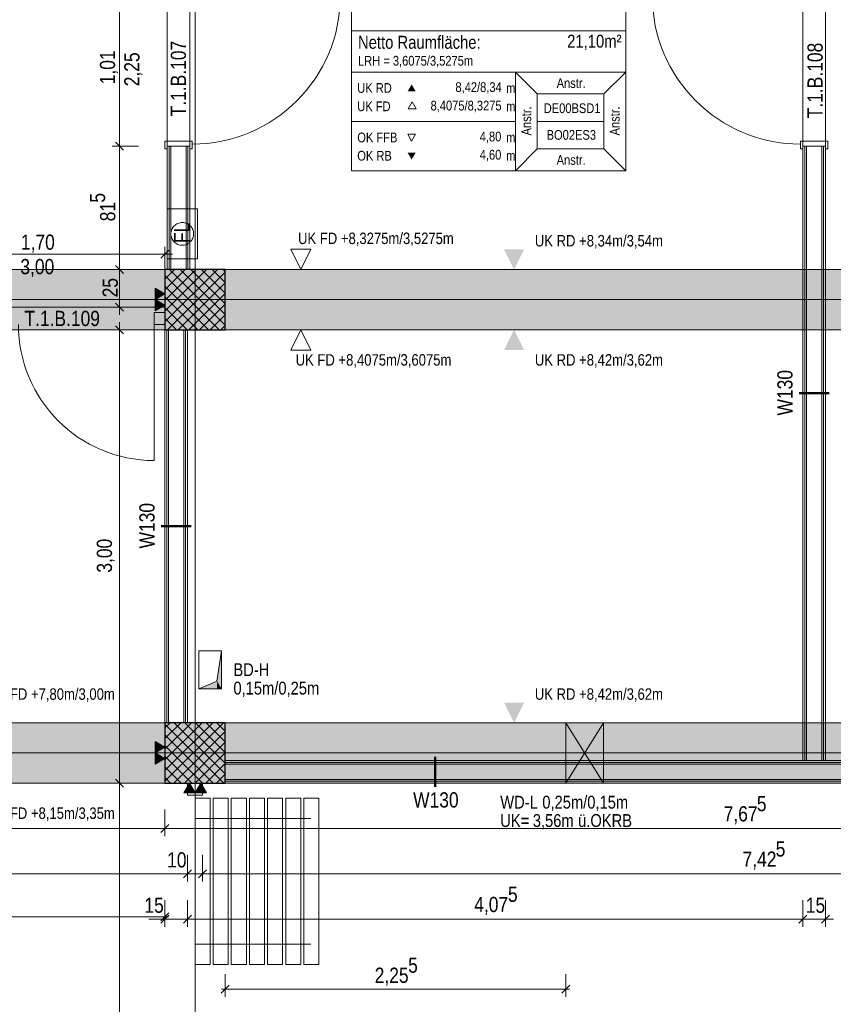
# Model space of a CAD drawing. Extents: x -420 to 300, y 62 to 1162.
# Tile 60 of 130: x -174 to -66, y 516 to 647. Entities that reach past the tile are written whole.
import ezdxf
from ezdxf.lldxf.tags import DXFTag

# ---------------------------------------------------------------- set-up
doc = ezdxf.new("R2010")
doc.units = 0
doc.layers.get('0').update_dxf_attribs({"lineweight": 35})
doc.layers.add('--Bem innen', color=3, linetype='Continuous', lineweight=35, true_color=0x00ff00, plot=False)
doc.layers.add('iwb_Schraffur_Unterzug', color=7, linetype='Continuous', lineweight=5, true_color=0xffffcc, plot=False)
for name, color, linetype, lineweight, true_color in [('00 -Bauelemente -Dämmung innen', 7, 'Continuous', 9, 0xff7fe6), ('00 -Bauelemente -Gipskarton', 7, 'Continuous', 9, 0xff7fe6), ('00_Beschriftung UZ', 3, 'Continuous', 13, 0x00ff00), ('30 -33 Aussenwände- 3 Aussenstützen', 7, 'Continuous', 50, 0x0000dd), ('30 -34 Innenwände- 11 Durchbruch', 4, 'Continuous', 9, 0x00ffff), ('30 -34 Innenwände- 2 nichttragend', 7, 'Continuous', 18, 0xff7fe6), ('30 -34 Innenwände- 4 Türen_Fenster', 9, 'Continuous', 15, 0x808080), ('30 -35 Decken- 1 Konstruktion-Träger- Stahlbeton', 7, 'grob-A06G9F4K8I', 13, 0x33aa00), ('30 -35 Decken- 11 Bodendurchbruch', 7, 'Continuous', 15, 0x599559), ('30 -38 konstruktive Einbauten-Mobile Trennwand', 7, 'Continuous', 9, 0x944cff), ('40 -47 Nutzungspez. Anlagen- 4 Feuerlöschanlagen', 7, 'Continuous', 9, 0xff7fff), ('70 -72 Beschriftung- 2 Beschriftung Bauteile', 7, 'Continuous', 9, 0x9999ff), ('70 -75 Raumstempel- 1 Raumstempel', 1, 'Continuous', 50, 0xff0000), ('70 -76 Bemaßung- 2 Allgemein', 9, 'Continuous', 5, 0x808080)]:
    doc.layers.add(name, color=color, linetype=linetype, lineweight=lineweight, true_color=true_color)
for name, color, linetype, lineweight in [('70 -71 Achsen- 1 Gebäudeachsen', 7, 'STRICHPUNKT2-A06G9F4J8I', 18), ('70 -75 Raumstempel- 3 Wandstempel', 7, 'Continuous', 50), ('Keine', 7, 'Continuous', 9)]:
    doc.layers.add(name, color=color, linetype=linetype, lineweight=lineweight)
doc.styles.get("Standard").update_dxf_attribs({"font": 'ARIALN.TTF'})
tags = doc.linetypes.add('grob-A06G9F4K8I', pattern=[14, 3, -8, 3]).pattern_tags.tags
tags[8:9] = [DXFTag(74, 4), DXFTag(75, 0), DXFTag(340, '0'), DXFTag(46, 0.0), DXFTag(50, 0.0), DXFTag(44, 0.0), DXFTag(45, 0.0)]
tags[6:7] = [DXFTag(74, 4), DXFTag(75, 0), DXFTag(340, '0'), DXFTag(46, 0.0), DXFTag(50, 0.0), DXFTag(44, 0.0), DXFTag(45, 0.0)]
tags[4:5] = [DXFTag(74, 4), DXFTag(75, 0), DXFTag(340, '0'), DXFTag(46, 0.0), DXFTag(50, 0.0), DXFTag(44, 0.0), DXFTag(45, 0.0)]
tags = doc.linetypes.add('STRICHPUNKT2-A06G9F4J8I', pattern=[12.7, 6.35, -3.175, 0, -3.175]).pattern_tags.tags
tags[10:11] = [DXFTag(74, 4), DXFTag(75, 0), DXFTag(340, '0'), DXFTag(46, 0.0), DXFTag(50, 0.0), DXFTag(44, 0.0), DXFTag(45, 0.0)]
tags[8:9] = [DXFTag(74, 4), DXFTag(75, 0), DXFTag(340, '0'), DXFTag(46, 0.0), DXFTag(50, 0.0), DXFTag(44, 0.0), DXFTag(45, 0.0)]
tags[6:7] = [DXFTag(74, 4), DXFTag(75, 0), DXFTag(340, '0'), DXFTag(46, 0.0), DXFTag(50, 0.0), DXFTag(44, 0.0), DXFTag(45, 0.0)]
tags[4:5] = [DXFTag(74, 4), DXFTag(75, 0), DXFTag(340, '0'), DXFTag(46, 0.0), DXFTag(50, 0.0), DXFTag(44, 0.0), DXFTag(45, 0.0)]

# ---------------------------------------------------------------- blocks, each defined once
blk = doc.blocks.new('Referenz-A06G9F4L8I')
at = {"layer": '00 -Bauelemente -Dämmung innen', "color": 0, "linetype": 'Continuous', "ltscale": 0.13}
for p, q in [((-153.5, 629.75), (-153.5, 613.45)), ((-151.5, 629.75), (-151.5, 613.45)), ((-69.3, 629.75), (-69.3, 548.45)), ((-67.3, 629.75), (-67.3, 548.45)), ((-153.8, 605.45), (-153.8, 553.45)), ((-151.8, 605.45), (-151.8, 553.45)), ((-146.3, 547.95), (-2.3, 547.95)), ((-146.3, 545.95), (-2.3, 545.95))]:
    blk.add_line(p, q, dxfattribs=at)
at = {"layer": '00 -Bauelemente -Gipskarton', "color": 0, "linetype": 'Continuous', "ltscale": 0.13}
for p, q in [((-154, 629.75), (-154, 613.45)), ((-153.75, 629.75), (-153.75, 613.45)), ((-153.5, 629.75), (-153.5, 613.45)), ((-151.5, 629.75), (-151.5, 613.45)), ((-151.25, 629.75), (-151.25, 613.45)), ((-151, 629.75), (-151, 613.45)), ((-69.8, 629.75), (-69.8, 548.45)), ((-69.55, 629.75), (-69.55, 548.45)), ((-69.3, 629.75), (-69.3, 548.45)), ((-67.3, 629.75), (-67.3, 548.45)), ((-67.05, 629.75), (-67.05, 548.45)), ((-66.8, 629.75), (-66.8, 548.45)), ((-154.3, 605.45), (-154.3, 553.45)), ((-154.05, 605.45), (-154.05, 553.45)), ((-153.8, 605.45), (-153.8, 553.45)), ((-151.8, 605.45), (-151.8, 553.45)), ((-151.55, 605.45), (-151.55, 553.45)), ((-151.3, 605.45), (-151.3, 553.45)), ((-146.3, 548.45), (-2.3, 548.45)), ((-146.3, 548.2), (-2.3, 548.2)), ((-146.3, 547.95), (-2.3, 547.95)), ((-146.3, 545.95), (-2.3, 545.95)), ((-146.3, 545.7), (-2.3, 545.7)), ((-146.3, 545.45), (-2.3, 545.45))]:
    blk.add_line(p, q, dxfattribs=at)
at = {"layer": '00_Beschriftung UZ', "color": 0, "lineweight": 9}
for p, q in [((-137.62, 616.12), (-136.29, 613.45)), ((-134.95, 616.12), (-137.62, 616.12)), ((-136.29, 613.45), (-134.95, 616.12)), ((-137.62, 602.78), (-136.29, 605.45)), ((-136.29, 605.45), (-134.95, 602.78)), ((-134.95, 602.78), (-137.62, 602.78))]:
    blk.add_line(p, q, dxfattribs=at)
at = {"layer": '00_Beschriftung UZ', "color": 0, "lineweight": 0}
for points in [[(-109.38, 616.12), (-108.05, 613.45), (-106.71, 616.12)], [(-109.38, 602.78), (-108.05, 605.45), (-106.71, 602.78)], [(-109.38, 556.12), (-108.05, 553.45), (-106.71, 556.12)]]:
    blk.add_solid(points, dxfattribs=at)
at = {"layer": '30 -33 Aussenwände- 3 Aussenstützen', "color": 0, "lineweight": 9}
for p, q in [((-154.3, 612.17), (-153.01, 613.45)), ((-154.3, 610.75), (-151.6, 613.45)), ((-154.3, 609.34), (-150.18, 613.45)), ((-154.3, 607.92), (-148.77, 613.45)), ((-154.3, 606.51), (-147.35, 613.45)), ((-154.3, 612.66), (-147.09, 605.45)), ((-153.94, 605.45), (-146.3, 613.09)), ((-153.67, 613.45), (-146.3, 606.08)), ((-152.26, 613.45), (-146.3, 607.49)), ((-150.85, 613.45), (-146.3, 608.91)), ((-149.43, 613.45), (-146.3, 610.32)), ((-148.02, 613.45), (-146.3, 611.73)), ((-146.6, 613.45), (-146.3, 613.15)), ((-154.3, 611.25), (-148.5, 605.45)), ((-152.52, 605.45), (-146.3, 611.68)), ((-151.11, 605.45), (-146.3, 610.27)), ((-150.3, 610.45), (-150.3, 608.45)), ((-154.3, 609.83), (-149.92, 605.45)), ((-151.3, 609.45), (-149.3, 609.45)), ((-149.7, 605.45), (-146.3, 608.85)), ((-154.3, 608.42), (-151.33, 605.45)), ((-148.28, 605.45), (-146.3, 607.44)), ((-154.3, 607.01), (-152.75, 605.45)), ((-146.87, 605.45), (-146.3, 606.02)), ((-154.3, 605.59), (-154.16, 605.45)), ((-154.3, 552.77), (-153.61, 553.45)), ((-154.3, 551.35), (-152.2, 553.45)), ((-154.3, 549.94), (-150.78, 553.45)), ((-154.3, 548.53), (-149.37, 553.45)), ((-154.3, 547.11), (-147.96, 553.45)), ((-154.3, 545.7), (-146.54, 553.45)), ((-154.3, 553.27), (-146.49, 545.45)), ((-153.07, 553.45), (-146.3, 546.68)), ((-151.66, 553.45), (-146.3, 548.09)), ((-150.24, 553.45), (-146.3, 549.51)), ((-148.83, 553.45), (-146.3, 550.92)), ((-147.41, 553.45), (-146.3, 552.34)), ((-154.3, 551.85), (-147.9, 545.45)), ((-153.13, 545.45), (-146.3, 552.28)), ((-154.3, 550.44), (-149.31, 545.45)), ((-151.71, 545.45), (-146.3, 550.87)), ((-150.3, 550.45), (-150.3, 548.45)), ((-154.3, 549.02), (-150.73, 545.45)), ((-151.3, 549.45), (-149.3, 549.45)), ((-150.3, 545.45), (-146.3, 549.46)), ((-154.3, 547.61), (-152.14, 545.45)), ((-148.89, 545.45), (-146.3, 548.04)), ((-154.3, 546.19), (-153.56, 545.45)), ((-147.47, 545.45), (-146.3, 546.63))]:
    blk.add_line(p, q, dxfattribs=at)
at = {"layer": '30 -33 Aussenwände- 3 Aussenstützen', "color": 0, "linetype": 'Continuous', "lineweight": -2, "ltscale": 0.25}
for p, q in [((-146.3, 613.45), (-154.3, 613.45)), ((-154.3, 613.45), (-154.3, 605.45)), ((-146.3, 605.45), (-146.3, 613.45)), ((-154.3, 605.45), (-146.3, 605.45)), ((-146.3, 553.45), (-154.3, 553.45)), ((-154.3, 553.45), (-154.3, 545.45)), ((-146.3, 545.45), (-146.3, 553.45)), ((-154.3, 545.45), (-146.3, 545.45))]:
    blk.add_line(p, q, dxfattribs=at)
at = {"layer": '30 -34 Innenwände- 11 Durchbruch', "color": 0, "linetype": 'Continuous', "ltscale": 0.13}
for p, q in [((-101.2, 553.45), (-96.2, 553.45)), ((-96.2, 553.45), (-101.2, 545.45)), ((-96.2, 545.45), (-101.2, 553.45)), ((-101.2, 545.45), (-101.2, 553.45)), ((-101.2, 553.45), (-96.2, 545.45)), ((-96.2, 553.45), (-101.2, 545.45)), ((-96.2, 545.45), (-96.2, 553.45)), ((-101.2, 545.45), (-96.2, 545.45))]:
    blk.add_line(p, q, dxfattribs=at)
at = {"layer": '30 -34 Innenwände- 11 Durchbruch', "color": 0, "lineweight": 0}
for points in [[(-101.2, 545.45), (-101.2, 553.45), (-98.7, 549.45)], [(-96.2, 545.45), (-98.7, 549.45), (-96.2, 553.45)]]:
    blk.add_solid(points, dxfattribs=at)
at = {"layer": '30 -34 Innenwände- 2 nichttragend', "color": 0, "linetype": 'Continuous', "ltscale": 0.18}
for p, q in [((-154, 629.75), (-154, 629.43)), ((-154, 629.75), (-154, 613.45)), ((-151, 629.75), (-151, 613.45)), ((-151, 629.75), (-151, 629.43)), ((-69.8, 629.75), (-69.8, 548.45)), ((-69.8, 629.75), (-69.8, 629.43)), ((-66.8, 629.75), (-66.8, 548.45)), ((-66.8, 629.75), (-66.8, 629.43)), ((-154, 613.45), (-151, 613.45)), ((-154.3, 608.2), (-154.3, 608.45)), ((-154.3, 608.2), (-154.3, 608.45)), ((-154.3, 605.45), (-154.3, 608.45)), ((-154.3, 607.95), (-154.3, 608.2)), ((-154.3, 605.45), (-154.3, 608.2)), ((-154.3, 605.95), (-154.3, 607.95)), ((-154.3, 605.7), (-154.3, 605.95)), ((-154.3, 605.45), (-154.3, 605.7)), ((-154.3, 605.45), (-151.3, 605.45)), ((-154.3, 605.45), (-154.3, 553.45)), ((-151.3, 605.45), (-151.3, 553.45)), ((-154.3, 553.45), (-151.3, 553.45)), ((-146.3, 548.45), (-69.8, 548.45)), ((-146.3, 545.45), (-146.3, 548.45)), ((-66.8, 548.45), (-2.3, 548.45)), ((-146.3, 545.45), (-2.3, 545.45))]:
    blk.add_line(p, q, dxfattribs=at)
at = {"layer": '30 -34 Innenwände- 4 Türen_Fenster', "color": 0, "linetype": 'grob-A06G9F4K8I', "ltscale": 0.15}
for p, q in [((-154, 649.95), (-154, 629.75)), ((-151, 649.95), (-151, 629.75)), ((-69.8, 649.95), (-69.8, 629.75)), ((-66.8, 649.95), (-66.8, 629.75)), ((-188.3, 608.45), (-154.3, 608.45)), ((-155.7, 606.15), (-155.7, 588.15)), ((-188.3, 605.45), (-154.3, 605.45))]:
    blk.add_line(p, q, dxfattribs=at)
at = {"layer": '30 -34 Innenwände- 4 Türen_Fenster', "color": 0}
for p, q in [((-154.3, 629.43), (-154.3, 630.43)), ((-154.3, 630.43), (-150.7, 630.43)), ((-151, 629.75), (-154, 629.75)), ((-154, 629.75), (-154, 629.43)), ((-151, 629.43), (-151, 629.75)), ((-150.7, 630.43), (-150.7, 630.03)), ((-150.7, 630.03), (-150.7, 629.43)), ((-70.1, 630.03), (-70.1, 630.43)), ((-70.1, 630.43), (-66.5, 630.43)), ((-70.1, 629.43), (-70.1, 630.03)), ((-66.8, 629.75), (-69.8, 629.75)), ((-69.8, 629.75), (-69.8, 629.43)), ((-66.8, 629.43), (-66.8, 629.75)), ((-66.5, 630.43), (-66.5, 629.43)), ((-154, 629.43), (-154.3, 629.43)), ((-150.7, 629.43), (-151, 629.43)), ((-69.8, 629.43), (-70.1, 629.43)), ((-66.5, 629.43), (-66.8, 629.43))]:
    blk.add_line(p, q, dxfattribs=at)
at = {"layer": '30 -34 Innenwände- 4 Türen_Fenster', "color": 0, "linetype": 'Continuous', "ltscale": 0.15}
for p, q in [((-155.7, 607.75), (-154.3, 607.75)), ((-155.7, 606.15), (-155.7, 607.75)), ((-154.3, 607.75), (-154.3, 606.15)), ((-154.3, 606.15), (-155.7, 606.15))]:
    blk.add_line(p, q, dxfattribs=at)
at = {"layer": '30 -34 Innenwände- 4 Türen_Fenster', "color": 0, "linetype": 'grob-A06G9F4K8I', "ltscale": 0.15}
for centre, major_axis in [((-150.7, 649.67), (0, -19.64)), ((-70.1, 649.67), (-19.64, 0)), ((-155.7, 606.15), (-18, 0))]:
    blk.add_ellipse(centre, major_axis=major_axis, ratio=1, start_param=0, end_param=1.570796, dxfattribs=at)
at = {"layer": '30 -35 Decken- 1 Konstruktion-Träger- Stahlbeton', "color": 0}
for p, q in [((-2.3, 613.45), (-298.3, 613.45)), ((-2.3, 605.45), (-298.3, 605.45)), ((-298.3, 553.45), (-2.3, 553.45)), ((-298.3, 545.45), (-2.3, 545.45))]:
    blk.add_line(p, q, dxfattribs=at)
at = {"layer": '30 -35 Decken- 11 Bodendurchbruch', "color": 0, "linetype": 'Continuous', "ltscale": 0.15}
for p, q in [((-149.8, 557.95), (-149.8, 562.95)), ((-149.8, 562.95), (-146.8, 562.95)), ((-146.8, 562.95), (-147.4, 558.95)), ((-146.8, 562.95), (-147.4, 558.95)), ((-146.8, 557.95), (-146.8, 562.95)), ((-147.4, 558.95), (-149.8, 557.95)), ((-147.4, 558.95), (-149.8, 557.95)), ((-149.8, 557.95), (-146.8, 557.95))]:
    blk.add_line(p, q, dxfattribs=at)
at = {"layer": '30 -35 Decken- 11 Bodendurchbruch', "color": 0, "lineweight": 0}
for points in [[(-146.8, 557.95), (-147.4, 558.95), (-146.8, 562.95)], [(-147.4, 557.95), (-149.8, 557.95), (-147.4, 558.95)], [(-147.4, 557.95), (-147.4, 558.95), (-146.8, 557.95)]]:
    blk.add_solid(points, dxfattribs=at)
at = {"layer": '30 -38 konstruktive Einbauten-Mobile Trennwand', "color": 0, "linetype": 'Continuous', "ltscale": 0.13}
for p, q in [((-151.3, 543.85), (-151.3, 545.45)), ((-151.3, 545.45), (-149.3, 545.45)), ((-149.3, 545.45), (-149.3, 543.85)), ((-149.3, 543.85), (-151.3, 543.85)), ((-150.3, 521.45), (-150.3, 543.45)), ((-150.3, 543.45), (-148.3, 543.45)), ((-148.3, 543.45), (-148.3, 521.45)), ((-147.9, 521.45), (-147.9, 543.45)), ((-147.9, 543.45), (-145.9, 543.45)), ((-145.9, 543.45), (-145.9, 521.45)), ((-145.5, 521.45), (-145.5, 543.45)), ((-145.5, 543.45), (-143.5, 543.45)), ((-143.5, 543.45), (-143.5, 521.45)), ((-143.1, 521.45), (-143.1, 543.45)), ((-143.1, 543.45), (-141.1, 543.45)), ((-141.1, 543.45), (-141.1, 521.45)), ((-140.7, 521.45), (-140.7, 543.45)), ((-140.7, 543.45), (-138.7, 543.45)), ((-138.7, 543.45), (-138.7, 521.45)), ((-138.3, 521.45), (-138.3, 543.45)), ((-138.3, 543.45), (-136.3, 543.45)), ((-136.3, 543.45), (-136.3, 521.45)), ((-135.9, 521.45), (-135.9, 543.45)), ((-135.9, 543.45), (-133.9, 543.45)), ((-133.9, 543.45), (-133.9, 521.45)), ((-148.3, 521.45), (-150.3, 521.45)), ((-145.9, 521.45), (-147.9, 521.45)), ((-143.5, 521.45), (-145.5, 521.45)), ((-141.1, 521.45), (-143.1, 521.45)), ((-138.7, 521.45), (-140.7, 521.45)), ((-136.3, 521.45), (-138.3, 521.45)), ((-133.9, 521.45), (-135.9, 521.45))]:
    blk.add_line(p, q, dxfattribs=at)
at = {"layer": '30 -38 konstruktive Einbauten-Mobile Trennwand', "color": 0, "linetype": 'grob-A06G9F4K8I', "ltscale": 0.13}
for p, q in [((-150.3, 543.85), (-150.3, 390.05)), ((-150.3, 540.79), (-134.99, 540.79)), ((-150.3, 524.12), (-134.99, 524.12))]:
    blk.add_line(p, q, dxfattribs=at)
at = {"layer": '40 -47 Nutzungspez. Anlagen- 4 Feuerlöschanlagen', "color": 0, "linetype": 'Continuous', "ltscale": 0.13}
for p, q in [((-154, 614.85), (-154, 621.45)), ((-154, 621.45), (-150, 621.45)), ((-150, 621.45), (-150, 614.85)), ((-153.24, 618.99), (-153.16, 619.11)), ((-153.16, 619.11), (-153.06, 619.21)), ((-153.06, 619.21), (-152.95, 619.31)), ((-152.95, 619.31), (-152.83, 619.4)), ((-152.83, 619.4), (-152.7, 619.48)), ((-152.7, 619.48), (-152.57, 619.54)), ((-152.57, 619.54), (-152.43, 619.59)), ((-152.43, 619.59), (-152.29, 619.62)), ((-152.29, 619.62), (-152.14, 619.65)), ((-152.14, 619.65), (-152, 619.65)), ((-152, 619.65), (-151.85, 619.65)), ((-151.85, 619.65), (-151.71, 619.62)), ((-151.71, 619.62), (-151.56, 619.59)), ((-151.56, 619.59), (-151.42, 619.54)), ((-151.42, 619.54), (-151.29, 619.48)), ((-151.29, 619.48), (-151.16, 619.4)), ((-151.16, 619.4), (-151.05, 619.31)), ((-151.05, 619.31), (-150.94, 619.21)), ((-150.94, 619.21), (-150.84, 619.11)), ((-150.84, 619.11), (-150.75, 618.99)), ((-153.5, 618.15), (-153.49, 618.3)), ((-153.49, 618.01), (-153.5, 618.15)), ((-153.49, 618.3), (-153.47, 618.45)), ((-153.47, 617.86), (-153.49, 618.01)), ((-153.47, 618.45), (-153.43, 618.59)), ((-153.43, 617.72), (-153.47, 617.86)), ((-153.43, 618.59), (-153.38, 618.73)), ((-153.38, 618.73), (-153.32, 618.86)), ((-153.32, 618.86), (-153.24, 618.99)), ((-150.75, 618.99), (-150.67, 618.86)), ((-150.67, 618.86), (-150.61, 618.73)), ((-150.61, 618.73), (-150.56, 618.59)), ((-150.56, 618.59), (-150.53, 618.45)), ((-150.53, 617.86), (-150.56, 617.72)), ((-150.53, 618.45), (-150.5, 618.3)), ((-150.5, 618.01), (-150.53, 617.86)), ((-150.5, 618.3), (-150.5, 618.15)), ((-150.5, 618.15), (-150.5, 618.01)), ((-153.38, 617.58), (-153.43, 617.72)), ((-153.32, 617.45), (-153.38, 617.58)), ((-153.24, 617.32), (-153.32, 617.45)), ((-153.16, 617.2), (-153.24, 617.32)), ((-153.06, 617.09), (-153.16, 617.2)), ((-152.95, 616.99), (-153.06, 617.09)), ((-152.83, 616.91), (-152.95, 616.99)), ((-152.7, 616.83), (-152.83, 616.91)), ((-152.57, 616.77), (-152.7, 616.83)), ((-152.43, 616.72), (-152.57, 616.77)), ((-152.29, 616.68), (-152.43, 616.72)), ((-152.14, 616.66), (-152.29, 616.68)), ((-152, 616.65), (-152.14, 616.66)), ((-151.85, 616.66), (-152, 616.65)), ((-151.71, 616.68), (-151.85, 616.66)), ((-151.56, 616.72), (-151.71, 616.68)), ((-151.42, 616.77), (-151.56, 616.72)), ((-151.29, 616.83), (-151.42, 616.77)), ((-151.16, 616.91), (-151.29, 616.83)), ((-151.05, 616.99), (-151.16, 616.91)), ((-150.94, 617.09), (-151.05, 616.99)), ((-150.84, 617.2), (-150.94, 617.09)), ((-150.75, 617.32), (-150.84, 617.2)), ((-150.67, 617.45), (-150.75, 617.32)), ((-150.61, 617.58), (-150.67, 617.45)), ((-150.56, 617.72), (-150.61, 617.58)), ((-150, 614.85), (-154, 614.85))]:
    blk.add_line(p, q, dxfattribs=at)
at = {"layer": '70 -71 Achsen- 1 Gebäudeachsen', "color": 0, "linetype": 'STRICHPUNKT2-A06G9F4J8I', "ltscale": 0.18}
for p, q in [((-150.3, 1084.39), (-150.3, 84.95)), ((-387.24, 609.45), (76.5, 609.45)), ((-387.24, 549.45), (76.5, 549.45))]:
    blk.add_line(p, q, dxfattribs=at)
at = {"layer": '70 -72 Beschriftung- 2 Beschriftung Bauteile', "color": 0}
for p, q in [((-155.6, 610.95), (-154.3, 610.2)), ((-155.6, 609.45), (-155.6, 610.95)), ((-154.3, 610.2), (-155.6, 609.45)), ((-155.6, 609.45), (-154.3, 608.7)), ((-155.6, 607.95), (-155.6, 609.45)), ((-154.3, 608.7), (-155.6, 607.95)), ((-155.6, 550.95), (-154.3, 550.2)), ((-155.6, 549.45), (-155.6, 550.95)), ((-154.3, 550.2), (-155.6, 549.45)), ((-155.6, 549.45), (-154.3, 548.7)), ((-155.6, 547.95), (-155.6, 549.45)), ((-154.3, 548.7), (-155.6, 547.95)), ((-151.8, 544.15), (-151.05, 545.45)), ((-151.05, 545.45), (-150.3, 544.15)), ((-150.3, 544.15), (-149.55, 545.45)), ((-149.55, 545.45), (-148.8, 544.15)), ((-150.3, 544.15), (-151.8, 544.15)), ((-148.8, 544.15), (-150.3, 544.15))]:
    blk.add_line(p, q, dxfattribs=at)
at = {"layer": '70 -72 Beschriftung- 2 Beschriftung Bauteile', "color": 0, "lineweight": 0}
for points in [[(-155.6, 609.45), (-155.6, 610.95), (-154.3, 610.2)], [(-155.6, 607.95), (-155.6, 609.45), (-154.3, 608.7)], [(-155.6, 549.45), (-155.6, 550.95), (-154.3, 550.2)], [(-155.6, 547.95), (-155.6, 549.45), (-154.3, 548.7)], [(-151.05, 544.15), (-151.8, 544.15), (-151.05, 545.45)], [(-151.05, 544.15), (-151.05, 545.45), (-150.3, 544.15)], [(-149.55, 544.15), (-150.3, 544.15), (-149.55, 545.45)], [(-149.55, 544.15), (-149.55, 545.45), (-148.8, 544.15)]]:
    blk.add_solid(points, dxfattribs=at)
at = {"layer": '70 -75 Raumstempel- 1 Raumstempel', "color": 0, "lineweight": 9}
for p, q in [((-129.58, 652.65), (-129.58, 626.51)), ((-93.26, 626.51), (-93.26, 652.65)), ((-93.26, 645.05), (-129.58, 645.05)), ((-129.58, 639.58), (-107.85, 639.58)), ((-104.97, 636.68), (-107.85, 639.58)), ((-93.26, 639.58), (-107.85, 639.58)), ((-107.85, 639.58), (-107.85, 626.51)), ((-96.14, 636.68), (-93.26, 639.58)), ((-104.97, 629.4), (-104.97, 636.68)), ((-104.97, 636.68), (-96.14, 636.68)), ((-96.14, 629.4), (-96.14, 636.68)), ((-121.54, 635.62), (-122.07, 634.71)), ((-122.07, 634.71), (-121.02, 634.71)), ((-121.02, 634.71), (-121.54, 635.62)), ((-129.58, 633.04), (-107.85, 633.04)), ((-96.14, 633.04), (-104.97, 633.04)), ((-121.62, 630.44), (-122.14, 631.34)), ((-122.14, 631.34), (-121.09, 631.34)), ((-121.09, 631.34), (-121.62, 630.44)), ((-104.97, 629.4), (-107.85, 626.51)), ((-104.97, 629.4), (-96.14, 629.4)), ((-96.14, 629.4), (-93.26, 626.51)), ((-93.26, 626.51), (-129.58, 626.51))]:
    blk.add_line(p, q, dxfattribs=at)
at = {"layer": '70 -75 Raumstempel- 1 Raumstempel', "color": 0, "lineweight": 0}
for points in [[(-121.09, 637.03), (-121.62, 637.94), (-122.14, 637.03)], [(-121.09, 628.9), (-121.62, 627.99), (-122.14, 628.9)]]:
    blk.add_solid(points, dxfattribs=at)
at = {"layer": '70 -75 Raumstempel- 3 Wandstempel', "color": 0, "linetype": 'Continuous', "ltscale": 0.5}
for p, q in [((-70.3, 597.06), (-66.3, 597.06)), ((-154.8, 579.45), (-150.8, 579.45)), ((-118.48, 544.95), (-118.48, 548.95))]:
    blk.add_line(p, q, dxfattribs=at)
at = {"layer": '70 -76 Bemaßung- 2 Allgemein', "color": 0, "linetype": 'Continuous', "ltscale": 0.13}
for p, q in [((-160.3, 630.81), (-160.3, 648.89)), ((-160.3, 628.75), (-160.3, 630.81)), ((-157.8, 629.75), (-161.3, 629.75)), ((-157.8, 629.75), (-161.3, 629.75)), ((-160.3, 630.75), (-160.3, 628.69)), ((-160.3, 614.51), (-160.3, 628.69)), ((-154.3, 613.45), (-154.3, 616.45)), ((-155.36, 615.45), (-187.24, 615.45)), ((-153.3, 615.45), (-155.36, 615.45)), ((-160.3, 612.45), (-160.3, 614.51)), ((-160.3, 614.45), (-160.3, 612.39)), ((-157.8, 613.45), (-161.3, 613.45)), ((-157.8, 613.45), (-161.3, 613.45)), ((-160.3, 609.51), (-160.3, 612.39)), ((-160.3, 607.45), (-160.3, 609.51)), ((-157.8, 608.45), (-161.3, 608.45)), ((-160.3, 606.45), (-160.3, 604.39)), ((-157.8, 605.45), (-161.3, 605.45)), ((-160.3, 546.51), (-160.3, 604.39)), ((-160.3, 544.45), (-160.3, 546.51)), ((-160.3, 546.45), (-160.3, 544.39)), ((-157.8, 545.45), (-161.3, 545.45)), ((-157.8, 545.45), (-161.3, 545.45)), ((-160.3, 389.51), (-160.3, 544.39)), ((-154.3, 541.95), (-154.3, 538.45)), ((-154.3, 541.95), (-154.3, 538.45)), ((-155.36, 539.45), (-297.24, 539.45)), ((-153.3, 539.45), (-155.36, 539.45)), ((-155.3, 539.45), (-153.24, 539.45)), ((-1.86, 539.45), (-153.24, 539.45)), ((-151.3, 535.95), (-151.3, 532.45)), ((-151.3, 535.95), (-151.3, 532.45)), ((-149.3, 535.95), (-149.3, 532.45)), ((-149.3, 535.95), (-149.3, 532.45)), ((-152.36, 533.45), (-297.24, 533.45)), ((-152.36, 533.45), (-153.42, 533.45)), ((-150.3, 533.45), (-152.36, 533.45)), ((-150.3, 533.45), (-152.36, 533.45)), ((-149.3, 533.45), (-151.3, 533.45)), ((-150.3, 533.45), (-148.24, 533.45)), ((-150.3, 533.45), (-148.24, 533.45)), ((-148.24, 533.45), (-147.18, 533.45)), ((-1.86, 533.45), (-148.24, 533.45)), ((-154.3, 529.95), (-154.3, 526.45)), ((-154.3, 529.76), (-154.3, 526.76)), ((-151.3, 529.95), (-151.3, 526.45)), ((-151.3, 529.95), (-151.3, 526.45)), ((-69.8, 529.95), (-69.8, 526.45)), ((-69.8, 529.95), (-69.8, 526.45)), ((-66.8, 529.95), (-66.8, 526.45)), ((-66.8, 529.95), (-66.8, 526.45)), ((-153.77, 528.29), (-154.83, 527.22)), ((-155.36, 527.76), (-203.34, 527.76)), ((-155.36, 527.45), (-156.42, 527.45)), ((-153.8, 527.76), (-155.36, 527.76)), ((-153.3, 527.45), (-155.36, 527.45)), ((-151.3, 527.45), (-154.3, 527.45)), ((-152.3, 527.45), (-150.24, 527.45)), ((-152.3, 527.45), (-150.24, 527.45)), ((-70.86, 527.45), (-150.24, 527.45)), ((-150.24, 527.45), (-149.18, 527.45)), ((-68.8, 527.45), (-70.86, 527.45)), ((-70.8, 527.45), (-68.74, 527.45)), ((-67.86, 527.45), (-68.74, 527.45)), ((-65.8, 527.45), (-67.86, 527.45)), ((-67.8, 527.45), (-65.74, 527.45)), ((-146.3, 520.18), (-146.3, 517.18)), ((-101.2, 520.18), (-101.2, 517.18)), ((-146.83, 517.65), (-145.77, 518.71)), ((-100.67, 518.71), (-101.73, 517.65)), ((-146.8, 518.18), (-145.24, 518.18)), ((-102.26, 518.18), (-145.24, 518.18)), ((-100.7, 518.18), (-102.26, 518.18))]:
    blk.add_line(p, q, dxfattribs=at)
at = {"layer": '70 -76 Bemaßung- 2 Allgemein', "color": 0, "linetype": 'Continuous', "lineweight": 20, "ltscale": 0.2}
for p, q in [((-159.77, 629.22), (-160.83, 630.28)), ((-160.83, 630.28), (-159.77, 629.22)), ((-153.77, 615.98), (-154.83, 614.92)), ((-160.83, 613.98), (-159.77, 612.92)), ((-159.77, 612.92), (-160.83, 613.98)), ((-159.77, 607.92), (-160.83, 608.98)), ((-160.83, 605.98), (-159.77, 604.92)), ((-160.83, 545.98), (-159.77, 544.92)), ((-159.77, 544.92), (-160.83, 545.98)), ((-153.77, 539.98), (-154.83, 538.92)), ((-154.83, 538.92), (-153.77, 539.98)), ((-150.77, 533.98), (-151.83, 532.92)), ((-150.77, 533.98), (-151.83, 532.92)), ((-149.83, 532.92), (-148.77, 533.98)), ((-149.83, 532.92), (-148.77, 533.98)), ((-153.77, 527.98), (-154.83, 526.92)), ((-151.83, 526.92), (-150.77, 527.98)), ((-151.83, 526.92), (-150.77, 527.98)), ((-69.27, 527.98), (-70.33, 526.92)), ((-70.33, 526.92), (-69.27, 527.98)), ((-66.27, 527.98), (-67.33, 526.92)), ((-67.33, 526.92), (-66.27, 527.98))]:
    blk.add_line(p, q, dxfattribs=at)
at = {"layer": '--Bem innen', "color": 0, "linetype": 'Continuous', "ltscale": 0.35, "insert": (-173.44, 614.83), "char_height": 2.0138, "attachment_point": 1}
blk.add_mtext('{\\fArial Narrow;3,00}', dxfattribs=at)
at = {"layer": '00_Beschriftung UZ', "color": 0, "linetype": 'Continuous', "ltscale": 0.13, "char_height": 1.5103, "attachment_point": 1}
for s, insert in [('{\\fArial Narrow;UK FD +8,3275m/3,5275m}', (-136.66, 618.32)), ('{\\fArial Narrow;UK RD +8,34m/3,54m}', (-105.3, 618)), ('{\\fArial Narrow;UK FD +8,4075m/3,6075m}', (-136.98, 602.23)), ('{\\fArial Narrow;UK RD +8,42m/3,62m}', (-105.3, 602.23)), ('{\\fArial Narrow;UK FD +7,80m/3,00m}', (-177.71, 558)), ('{\\fArial Narrow;UK RD +8,42m/3,62m}', (-105.3, 558)), ('{\\fArial Narrow;UK FD +8,15m/3,35m}', (-177.71, 542.23))]:
    blk.add_mtext(s, dxfattribs=dict(at, insert=insert))
at = {"layer": '30 -34 Innenwände- 11 Durchbruch', "color": 0, "linetype": 'Continuous', "ltscale": 0.13, "char_height": 1.7, "attachment_point": 1}
for s, insert in [('{\\fArial Narrow;WD-L}', (-109.88, 543.78)), ('{\\fArial Narrow;0,25m/0,15m}', (-104.31, 543.78)), ('{\\fArial Narrow;UK=}', (-109.88, 541.35)), ('{\\fArial Narrow;3,56m}', (-105.57, 541.35)), ('{\\fArial Narrow;ü.OKRB}', (-99.57, 541.35))]:
    blk.add_mtext(s, dxfattribs=dict(at, insert=insert))
at = {"layer": '30 -35 Decken- 11 Bodendurchbruch', "color": 0, "linetype": 'Continuous', "ltscale": 0.15, "char_height": 1.7, "attachment_point": 1}
for s, insert in [('{\\fArial Narrow;BD-H}', (-145.22, 561.32)), ('{\\fArial Narrow;0,15m/0,25m}', (-145.22, 558.88))]:
    blk.add_mtext(s, dxfattribs=dict(at, insert=insert))
at = {"layer": '40 -47 Nutzungspez. Anlagen- 4 Feuerlöschanlagen', "color": 0, "linetype": 'Continuous', "ltscale": 0.13, "insert": (-153.08, 616.95), "char_height": 2.0138, "attachment_point": 1, "rotation": 90}
blk.add_mtext('{\\fArial Narrow;FL}', dxfattribs=at)
at = {"layer": '70 -75 Raumstempel- 1 Raumstempel', "color": 0, "linetype": 'Continuous', "ltscale": 0.5, "attachment_point": 1}
for s, insert, char_height, rotation in [('{\\fArial Narrow;Netto Raumfläche:}', (-128.72, 644.37), 1.7117, 0), ('{\\fArial Narrow;21,10m²}', (-101.02, 644.52), 1.7117, 0), ('{\\fArial Narrow;LRH = 3,6075/3,5275m}', (-128.72, 641.71), 1.2838, 0), ('{\\fArial Narrow;Anstr.}', (-102.41, 638.75), 1.2838, 0), ('{\\fArial Narrow;UK RD}', (-128.82, 638.11), 1.2838, 0), ('{\\fArial Narrow;8,42/8,34}', (-115.82, 638.22), 1.2838, 0), ('{\\fArial Narrow;m}', (-109.1, 638.1), 1.2838, 0), ('{\\fArial Narrow;UK FD}', (-128.82, 635.68), 1.2838, 0), ('{\\fArial Narrow;8,4075/8,3275}', (-119.11, 635.78), 1.2838, 0), ('{\\fArial Narrow;m}', (-109.1, 635.67), 1.2838, 0), ('{\\fArial Narrow;Anstr.}', (-107.07, 631.18), 1.2838, 90), ('{\\fArial Narrow;DE00BSD1}', (-104.12, 635.43), 1.2838, 0), ('{\\fArial Narrow;Anstr.}', (-95.35, 631.18), 1.2838, 90), ('{\\fArial Narrow;OK FFB}', (-128.82, 631.56), 1.2838, 0), ('{\\fArial Narrow;4,80}', (-112.6, 631.68), 1.2838, 0), ('{\\fArial Narrow;m}', (-109.1, 631.56), 1.2838, 0), ('{\\fArial Narrow;BO02ES3}', (-103.74, 631.9), 1.2838, 0), ('{\\fArial Narrow;OK RB}', (-128.82, 629.14), 1.2838, 0), ('{\\fArial Narrow;4,60}', (-112.6, 629.27), 1.2838, 0), ('{\\fArial Narrow;m}', (-109.1, 629.14), 1.2838, 0), ('{\\fArial Narrow;Anstr.}', (-102.41, 628.59), 1.2838, 0)]:
    blk.add_mtext(s, dxfattribs=dict(at, insert=insert, char_height=char_height, rotation=rotation))
at = {"layer": '70 -75 Raumstempel- 3 Wandstempel', "color": 0, "linetype": 'Continuous', "ltscale": 0.5, "char_height": 2.0138, "attachment_point": 1, "rotation": 90}
for insert in [(-73.18, 594.11), (-157.68, 576.51)]:
    blk.add_mtext('{\\fArial Narrow;W130}', dxfattribs=dict(at, insert=insert))
at = {"layer": '70 -75 Raumstempel- 3 Wandstempel', "color": 0, "linetype": 'Continuous', "ltscale": 0.5, "insert": (-121.42, 544.24), "char_height": 2.0138, "attachment_point": 1}
blk.add_mtext('{\\fArial Narrow;W130}', dxfattribs=at)
at = {"layer": '70 -76 Bemaßung- 2 Allgemein', "color": 0, "linetype": 'Continuous', "ltscale": 0.13, "char_height": 2.0138, "attachment_point": 1, "rotation": 90}
for s, insert in [('{\\fArial Narrow;1,01}', (-162.91, 637.95)), ('{\\fArial Narrow;2,25}', (-159.68, 637.69)), ('{\\fArial Narrow;5}', (-164.23, 622.29)), ('{\\fArial Narrow;81}', (-162.88, 619.82)), ('{\\fArial Narrow;25}', (-162.55, 609.75)), ('{\\fArial Narrow;3,00}', (-163.32, 573.31))]:
    blk.add_mtext(s, dxfattribs=dict(at, insert=insert))
at = {"layer": '70 -76 Bemaßung- 2 Allgemein', "color": 0, "linetype": 'Continuous', "ltscale": 0.13, "char_height": 2.0138, "attachment_point": 1}
for s, insert in [('{\\fArial Narrow;1,70}', (-173.37, 618.07)), ('{\\fArial Narrow;5}', (-75.9, 543.75)), ('{\\fArial Narrow;7,67}', (-80.29, 542.4)), ('{\\fArial Narrow;5}', (-73.4, 537.75)), ('{\\fArial Narrow;10}', (-154, 536.3)), ('{\\fArial Narrow;7,42}', (-77.79, 536.4)), ('{\\fArial Narrow;5}', (-108.86, 531.75)), ('{\\fArial Narrow;4,07}', (-113.33, 530.4)), ('{\\fArial Narrow;15}', (-157.01, 530.3)), ('{\\fArial Narrow;15}', (-69.41, 530.3)), ('{\\fArial Narrow;5}', (-122.08, 522.37)), ('{\\fArial Narrow;2,25}', (-126.51, 521.03))]:
    blk.add_mtext(s, dxfattribs=dict(at, insert=insert))
at = {"layer": 'Keine', "color": 0, "linetype": 'Continuous', "ltscale": 0.13, "char_height": 2.0138, "attachment_point": 1, "rotation": 90}
for s, insert in [('{\\fArial Narrow;T.1.B.107}', (-153.52, 633.71)), ('{\\fArial Narrow;T.1.B.108}', (-69.19, 633.45))]:
    blk.add_mtext(s, dxfattribs=dict(at, insert=insert))
at = {"layer": 'Keine', "color": 0, "linetype": 'Continuous', "ltscale": 0.13, "insert": (-172.9, 607.97), "char_height": 2.0138, "attachment_point": 1}
blk.add_mtext('{\\fArial Narrow;T.1.B.109}', dxfattribs=at)
blk = doc.blocks.new('Referenz-A06G9F4N8I')
at = {"layer": 'iwb_Schraffur_Unterzug', "linetype": 'Continuous', "ltscale": 0.13}
for points in [[(-298.3, 609.45), (-298.3, 613.45), (-2.3, 613.45), (-2.3, 605.45), (-298.3, 605.45)], [(-298.3, 549.45), (-298.3, 553.45), (-2.3, 553.45), (-2.3, 545.45), (-298.3, 545.45)]]:
    blk.add_hatch(color=256, dxfattribs=at).paths.add_polyline_path(points)

msp = doc.modelspace()

# ---------------------------------------------------------------- block references
at = {"color": 8, "lineweight": 25, "ltscale": 0.25, "true_color": 0x808080}
for name in ['Referenz-A06G9F4L8I', 'Referenz-A06G9F4N8I']:
    msp.add_blockref(name, (0, 0), dxfattribs=at)

doc.saveas('drawing.dxf')
